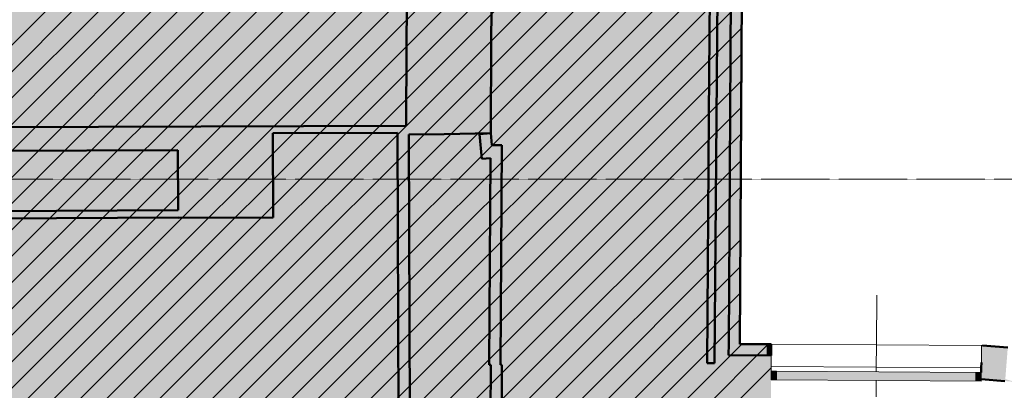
# Model space of a CAD drawing. Extents: x -6068 to 35118, y -17738 to 67348.
# Tile 171 of 243: x 1766 to 2558, y 10502 to 10800. Entities that reach past the tile are written whole.
import ezdxf
from ezdxf.enums import TextEntityAlignment as Align

# ---------------------------------------------------------------- set-up
doc = ezdxf.new("R2010")
doc.units = 0
doc.header["$LTSCALE"] = 15
for name, pattern in [('AXES', [50.8, 31.75, -6.35, 6.35, -6.35]), ('Continua', [0]), ('Continue', [0])]:
    doc.linetypes.add(name, pattern=pattern)
for name, color, linetype in [('EDL_RDJ murs & cloisons', 5, 'CONTINUOUS'), ('PIS-CONTOURS', 44, 'CONTINUOUS'), ('PIS-coupe', 254, 'CONTINUOUS')]:
    doc.layers.add(name, color=color, linetype=linetype)
for name, color, linetype, lineweight, true_color in [('Enveloppe - partie sectionnée - PLANS - Style par défaut', 7, 'Continua', 0, 0x000000), ('Enveloppe - PLANS - Style par défaut', 7, 'Continua', 0, 0x000000), ('Enveloppe Horizontale - partie sectionnée - PLANS - Style par défaut', 7, 'Continua', 0, 0x000000), ('Fenêtre - Cadre - partie sectionnée - PLANS - Style par défaut', 7, 'Continua', 0, 0x000000), ('Fenêtre - Cadre - PLANS - Style par défaut', 7, 'Continua', 0, 0x000000), ('Fenêtre - Mesures - PLANS - Style par défaut', 7, 'Continua', 0, 0x000000)]:
    doc.layers.add(name, color=color, linetype=linetype, lineweight=lineweight, true_color=true_color)
doc.styles.add('STYLE_GENERE_1', font='arial.ttf')

# ---------------------------------------------------------------- blocks, each defined once
blk = doc.blocks.new('EDL_RDC bas')
at = {"layer": 'Enveloppe - partie sectionnée - PLANS - Style par défaut', "true_color": 0xe5e5e5}
for points in [[(10.3028, 0.3745), (10.3145, -2.789), (10.4045, -2.7887), (10.3929, 0.3605), (10.6771, 0.3616), (11.051, 0.3708), (11.0615, 2.0732), (11.062, 2.1632), (11.0616, 2.2062), (10.3823, 2.2004), (10.3714, 0.4297), (10.371, 0.3747)], [(12.9641, -1.3251), (13.0541, -1.3256), (13.0742, 2.0832), (12.9842, 2.0828)], [(8.5367, 0.4236), (6.9537, 0.4183), (6.9537, 0.4178), (6.9556, 0.4179), (6.9562, 0.2283), (8.5374, 0.2336)], [(10.3714, 0.4297), (9.3005, 0.4261), (9.3007, 0.3711), (10.3028, 0.3745), (10.371, 0.3747)], [(10.9614, 0.3626), (10.9795, 0.1635), (11.0498, 0.1698), (11.0504, 0.274), (11.0597, 0.2749), (11.051, 0.3708)], [(11.0504, 0.274), (11.0498, 0.1698), (11.0498, 0.1698), (11.0396, -1.4916), (11.1296, -1.4922), (11.1404, 0.2744), (11.0597, 0.2749)], [(13.2689, -1.4171), (13.2695, -1.3271), (13.0551, -1.3257), (13.0541, -1.3256), (12.9641, -1.3251), (12.9636, -1.4151)], [(13.2689, -1.4171), (13.3053, -1.4173), (13.3059, -1.3273), (13.2695, -1.3271)], [(14.9935, -1.6083), (15.2642, -1.6295), (15.237, -1.622), (15.187, -1.6081), (15.2068, -1.3542), (14.9953, -1.3383), (14.9944, -1.473)], [(11.0506, -1.4927), (11.0312, -8.1295), (11.1207, -8.1275), (11.1212, -8.1275), (11.1406, -1.4931), (11.1296, -1.4931), (11.1296, -1.4922), (11.0396, -1.4916), (11.0396, -1.4926), (11.0498, -1.4927)]]:
    blk.add_hatch(color=254, dxfattribs=at).paths.add_polyline_path(points)
at = {"layer": 'Enveloppe - partie sectionnée - PLANS - Style par défaut', "true_color": 0xd1d1d1}
for points in [[(12.8054, 0.5149), (12.7896, -1.4787), (12.8496, -1.4792), (12.8496, -1.4782), (12.8779, 2.0822), (12.8179, 2.0819), (12.8054, 0.5158)], [(9.3005, 0.4261), (8.5367, 0.4236), (8.5374, 0.2336), (8.5399, -0.2487), (8.5392, -0.2487), (8.5395, -0.3087), (8.5405, -0.3087), (8.5405, -0.3114), (9.3029, -0.3089), (9.3007, 0.3711)], [(8.5392, -0.2487), (6.9578, -0.2571), (6.9581, -0.3171), (8.5395, -0.3087)]]:
    blk.add_hatch(color=254, dxfattribs=at).paths.add_polyline_path(points)
at = {"layer": 'Enveloppe Horizontale - partie sectionnée - PLANS - Style par défaut', "linetype": 'Continuous', "lineweight": 0, "true_color": 0xffd2d2}
h = blk.add_hatch(color=254, dxfattribs=at)
h.paths.add_polyline_path([(4.4811, -9.8706), (11.0424, -9.8514), (11.0309, -8.2465), (11.1232, -8.2425), (13.2639, -8.2068), (13.2786, -6.0229), (13.3059, -1.3273), (13.0541, -1.3256), (13.0742, 2.0832), (13.6623, 2.0862), (13.6773, 8.1461), (13.6774, 8.2877), (11.2865, 8.2958), (11.0163, 8.2967), (4.4643, 8.3189), (4.4753, 6.8157), (-4.3528, 6.8293), (-4.3491, 8.3315), (-10.5591, 8.3464), (-10.5824, 2.8339), (-11.5749, 2.8433), (-11.5844, 0.8397), (-7.9675, 0.8656), (-7.9696, -1.1812), (-11.5935, -1.177), (-11.5935, -1.1768), (-11.5936, -2.8618), (-9.7802, -2.7751), (-9.7936, -4.6856), (-9.7959, -4.9024), (-9.8002, -5.3165), (-9.8041, -5.7022), (-10.604, -6.4864), (-10.6125, -9.0565), (-9.7005, -9.9688), (-9.1195, -10.5498), (-8.7884, -10.881), (-7.9672, -10.8799), (-7.5362, -10.8793), (-6.2181, -10.8774), (-4.4711, -9.1327), (-4.3135, -9.0479), (-4.3175, -6.8972), (4.426, -6.8855), (4.4489, -8.7053)])
h.paths.add_polyline_path([(-2.4689, -6.558), (-3.6976, -6.558)], flags=16)
at = {"layer": 'Fenêtre - Cadre - partie sectionnée - PLANS - Style par défaut', "true_color": 0xffffff}
for points in [[(13.3045, -1.5423), (13.304, -1.6123), (13.348, -1.6126), (13.3485, -1.5426)], [(14.9499, -1.553), (13.3485, -1.5426), (13.348, -1.6126), (14.9494, -1.623)], [(14.9499, -1.553), (14.9494, -1.623), (14.9934, -1.6233), (14.9939, -1.5533)]]:
    blk.add_hatch(color=7, dxfattribs=at).paths.add_polyline_path(points)
at = {"layer": 'Enveloppe - partie sectionnée - PLANS - Style par défaut', "color": 18, "linetype": 'Continue', "lineweight": 50, "ltscale": 0.1, "true_color": 0x000000}
for p, q in [((12.8179, 2.0819), (12.8054, 0.5159)), ((12.8496, -1.4782), (12.8779, 2.0822)), ((12.9842, 2.0828), (12.9641, -1.3251)), ((13.0541, -1.3256), (13.0742, 2.0832)), ((10.3718, 0.504), (10.381, 2.0018)), ((11.0518, 0.4998), (11.061, 1.9976)), ((10.3714, 0.4297), (10.3718, 0.504)), ((11.051, 0.3708), (11.0518, 0.4998)), ((12.8054, 0.5149), (12.7896, -1.4787)), ((12.8054, 0.5159), (12.8054, 0.5149)), ((6.9537, 0.4183), (10.3714, 0.4297)), ((10.3028, 0.3745), (9.3007, 0.3711)), ((9.3007, 0.3711), (9.3029, -0.3089)), ((10.3145, -2.789), (10.3028, 0.3745)), ((10.6771, 0.3616), (10.3929, 0.3605)), ((10.3929, 0.3605), (10.4045, -2.7887)), ((11.051, 0.3708), (10.6771, 0.3616)), ((10.9614, 0.3626), (11.051, 0.3708)), ((10.9795, 0.1635), (10.9614, 0.3626)), ((11.0597, 0.2749), (11.051, 0.3708)), ((11.1404, 0.2744), (11.0597, 0.2749)), ((11.1296, -1.4922), (11.1404, 0.2744)), ((6.9552, 0.2283), (8.5374, 0.2336)), ((8.5374, 0.2336), (8.5399, -0.2487)), ((11.0498, 0.1698), (10.9795, 0.1635)), ((11.0396, -1.4916), (11.0498, 0.1698)), ((8.5405, -0.3087), (6.2109, -0.3211)), ((8.5392, -0.2487), (6.9568, -0.2571)), ((8.5405, -0.3114), (8.5405, -0.3087)), ((9.3029, -0.3089), (8.5405, -0.3114)), ((12.9641, -1.3251), (12.9636, -1.4151)), ((13.0551, -1.3257), (13.0541, -1.3256)), ((13.3059, -1.3273), (13.0551, -1.3257)), ((13.3053, -1.4173), (13.3059, -1.3273)), ((15.0049, -1.3384), (15.2064, -1.3541)), ((12.9636, -1.4151), (13.3053, -1.4173)), ((11.0312, -8.1295), (11.0508, -1.4927)), ((11.0396, -1.4926), (11.0396, -1.4916)), ((11.0498, -1.4927), (11.0396, -1.4926)), ((11.0508, -1.4927), (11.0498, -1.4927)), ((11.1212, -8.1275), (11.1406, -1.4931)), ((11.1296, -1.4932), (11.1296, -1.4922)), ((11.1406, -1.4931), (11.1296, -1.4932)), ((12.7896, -1.4787), (12.8496, -1.4792)), ((12.8496, -1.4792), (12.8496, -1.4782)), ((14.9941, -1.5183), (14.9944, -1.473)), ((14.9939, -1.5533), (14.9941, -1.5183)), ((14.9935, -1.6083), (15.1838, -1.6232))]:
    blk.add_line(p, q, dxfattribs=at)
at = {"layer": 'Enveloppe - PLANS - Style par défaut', "color": 18, "linetype": 'Continua', "lineweight": 0, "ltscale": 0.1, "true_color": 0x000000}
for p, q in [((13.3059, -1.3273), (13.3073, -1.3273)), ((14.9947, -1.4283), (14.9953, -1.3383)), ((14.9953, -1.3383), (15.0049, -1.3384)), ((13.3047, -1.5073), (13.3053, -1.4173)), ((14.9944, -1.473), (14.9947, -1.4283))]:
    blk.add_line(p, q, dxfattribs=at)
at = {"layer": 'Enveloppe - PLANS - Style par défaut', "color": 161, "linetype": 'Continua', "lineweight": 0, "ltscale": 0.1, "true_color": 0x7599ff}
blk.add_line((13.3073, -1.3273), (14.9953, -1.3383), dxfattribs=at)
at = {"layer": 'Enveloppe Horizontale - partie sectionnée - PLANS - Style par défaut', "color": 8, "linetype": 'Continuous', "lineweight": 0, "true_color": 0x808080}
for p, q in [((-0.7606, -6.8836), (13.6759, 7.5529)), ((-0.5481, -6.8832), (13.6753, 7.3402)), ((-0.3368, -6.8841), (13.6748, 7.1276)), ((-0.1273, -6.8867), (13.6743, 6.9149)), ((0.0823, -6.8892), (13.6738, 6.7022)), ((0.2919, -6.8918), (13.6732, 6.4896)), ((0.5015, -6.8943), (13.6727, 6.2769)), ((0.7149, -6.893), (13.6722, 6.0643)), ((0.9299, -6.8901), (13.6716, 5.8516)), ((1.1449, -6.8872), (13.6711, 5.6389)), ((1.3599, -6.8844), (13.6706, 5.4263)), ((1.5749, -6.8815), (13.6701, 5.2136)), ((1.7899, -6.8787), (13.6695, 5.001)), ((2.0049, -6.8758), (13.669, 4.7883)), ((2.2186, -6.8743), (13.6685, 4.5756)), ((2.4296, -6.8753), (13.6679, 4.363)), ((2.6407, -6.8764), (13.6674, 4.1503)), ((2.8517, -6.8775), (13.6669, 3.9377)), ((3.0628, -6.8786), (13.6664, 3.725)), ((3.2739, -6.8796), (13.6658, 3.5123)), ((3.4849, -6.8807), (13.6653, 3.2997)), ((3.907, -6.8829), (13.6642, 2.8743)), ((3.696, -6.8818), (12.8208, 2.2431)), ((4.1181, -6.8839), (13.0742, 2.0722)), ((4.3292, -6.885), (13.0729, 1.8588)), ((4.4274, -6.9989), (13.0717, 1.6454)), ((4.43, -7.2084), (13.0704, 1.432)), ((4.4327, -7.4179), (13.0691, 1.2186)), ((4.4353, -7.6274), (13.0679, 1.0052)), ((4.4379, -7.8369), (13.0666, 0.7918)), ((4.4406, -8.0464), (13.0653, 0.5784)), ((4.4432, -8.2559), (13.0641, 0.365)), ((4.4459, -8.4654), (13.0628, 0.1516)), ((4.4485, -8.6749), (13.0616, -0.0618)), ((4.4466, -8.8889), (12.9698, -0.3657)), ((4.4443, -9.1033), (13.059, -0.4886)), ((4.4994, -9.2603), (13.0578, -0.702)), ((4.48, -9.4919), (13.0565, -0.9154)), ((4.4806, -9.7034), (13.0552, -1.1288)), ((4.5327, -9.8634), (13.0703, -1.3258)), ((4.7452, -9.8631), (13.2811, -1.3272)), ((4.9577, -9.8627), (13.3047, -1.5157))]:
    blk.add_line(p, q, dxfattribs=at)
at = {"layer": 'Fenêtre - Cadre - partie sectionnée - PLANS - Style par défaut', "color": 18, "linetype": 'Continua', "lineweight": 13, "ltscale": 0.1, "true_color": 0x000000}
for p, q in [((13.3043, -1.5773), (13.3041, -1.5963)), ((13.3045, -1.5423), (13.3043, -1.5773)), ((14.9937, -1.5883), (14.9939, -1.5533)), ((13.3041, -1.5973), (13.304, -1.6123)), ((13.3041, -1.5963), (13.3041, -1.5973)), ((14.9935, -1.6083), (14.9937, -1.5883))]:
    blk.add_line(p, q, dxfattribs=at)
at = {"layer": 'Fenêtre - Cadre - partie sectionnée - PLANS - Style par défaut', "color": 161, "linetype": 'Continua', "lineweight": 13, "ltscale": 0.1, "true_color": 0x7599ff}
for p, q in [((13.3485, -1.5426), (13.3045, -1.5423)), ((13.3481, -1.5976), (13.3483, -1.5776)), ((13.3483, -1.5776), (13.3485, -1.5426)), ((13.3485, -1.5426), (14.9939, -1.5533)), ((14.9497, -1.588), (14.9499, -1.553)), ((13.304, -1.6123), (13.348, -1.6126)), ((13.348, -1.6126), (13.3481, -1.5976)), ((13.348, -1.6126), (14.9934, -1.6233)), ((14.9494, -1.623), (14.9495, -1.608)), ((14.9495, -1.608), (14.9497, -1.588)), ((14.9934, -1.6233), (14.9935, -1.6083))]:
    blk.add_line(p, q, dxfattribs=at)
at = {"layer": 'Fenêtre - Cadre - PLANS - Style par défaut', "color": 18, "linetype": 'Continua', "lineweight": 5, "ltscale": 0.1, "true_color": 0x000000}
blk.add_line((13.3045, -1.5423), (13.3047, -1.5073), dxfattribs=at)
at = {"layer": 'Fenêtre - Cadre - PLANS - Style par défaut', "color": 161, "linetype": 'Continua', "lineweight": 5, "ltscale": 0.1, "true_color": 0x7599ff}
blk.add_line((13.3047, -1.5073), (14.9941, -1.5183), dxfattribs=at)
at = {"layer": 'Fenêtre - Mesures - PLANS - Style par défaut', "color": 161, "linetype": 'Continua', "lineweight": 0, "ltscale": 0.1, "true_color": 0x7599ff}
for p, q in [((14.1506, -1.3328), (14.1532, -0.9328)), ((14.1494, -1.5128), (14.1506, -1.3328)), ((14.1492, -1.5478), (14.1494, -1.5128)), ((14.1482, -1.6928), (14.1487, -1.6178)), ((14.1479, -1.7489), (14.1482, -1.6928))]:
    blk.add_line(p, q, dxfattribs=at)
blk = doc.blocks.new('*U788')
at = {"layer": 'PIS-CONTOURS', "color": 0, "linetype": 'AXES', "lineweight": 13, "ltscale": 0.005}
blk.add_line((1000, 0), (37220.1, 0), dxfattribs=at)
at = {"layer": 'PIS-CONTOURS', "color": 0, "lineweight": 15, "style": 'STYLE_GENERE_1'}
blk.add_attdef('REP1', text='', height=500, dxfattribs=at).set_placement((-721.3, -441.4), align=Align.MIDDLE_CENTER)
blk.add_attdef('REP', text='', height=500, dxfattribs=at).set_placement((35848.1, -844.2), align=Align.BOTTOM_LEFT)

msp = doc.modelspace()

# ---------------------------------------------------------------- block references
at = {"layer": 'EDL_RDJ murs & cloisons', "linetype": 'Continuous', "ltscale": 0.08, "xscale": 100, "yscale": 100, "zscale": 100}
msp.add_blockref('EDL_RDC bas', (1039.67, 10671.48), dxfattribs=at)
at = {"layer": 'PIS-coupe', "lineweight": 13, "xscale": 0.1, "yscale": 0.1, "zscale": 0.1, "rotation": 180}
msp.add_blockref('*U788', (3224.81, 10671.48), dxfattribs=at)

doc.saveas('drawing.dxf')
